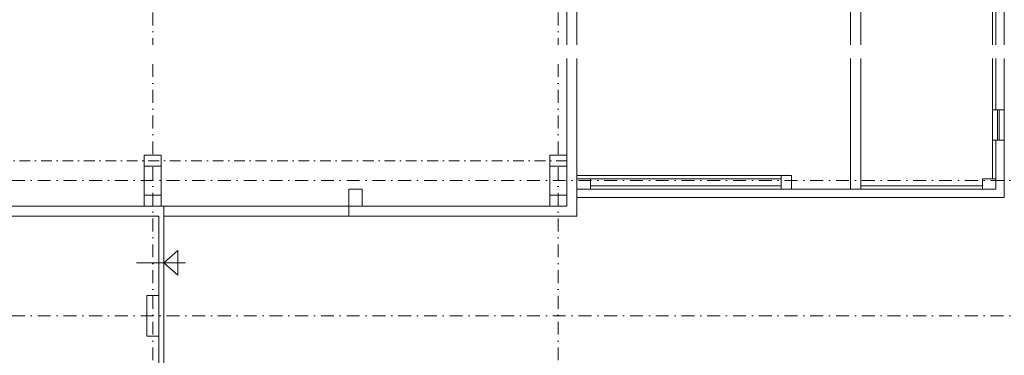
# Model space of a CAD drawing. Header units: millimetres. Extents: x -725694 to 4766210, y -2984614 to 2187451.
# Tile 187 of 256: x 434612 to 463750, y 22233 to 32162. Entities that reach past the tile are written whole.
import ezdxf
from ezdxf import colors
from ezdxf.entities.mleader import LeaderData, LeaderLine
from ezdxf.math import Vec2, Vec3

# ---------------------------------------------------------------- set-up
doc = ezdxf.new("R2010")
doc.units = ezdxf.units.MM
for name, pattern in [('CENTERX2', [101.6, 63.5, -12.7, 12.7, -12.7]), ('DASHDOT', [25.4, 12.7, -6.35, 0, -6.35]), ('ČERCHOVANÁ', [25.4, 12.7, -6.35, 0, -6.35])]:
    doc.linetypes.add(name, pattern=pattern)
for name, color, linetype, lineweight in [('A99_N_txt-popis-50 @ 200', 7, 'Continuous', 9), ('A99_S_kce-nad-vid', 7, 'DASHDOT', 5), ('A99_S_kce-pohl', 7, 'Continuous', 5), ('A99_S_kce-rez-sil', 7, 'Continuous', 15), ('A99_S_kce-rez-ten', 7, 'Continuous', 9), ('A99_S_osy', 7, 'CENTERX2', 5), ('A99_S_otvory', 7, 'Continuous', 5), ('A99_S_sloupy', 7, 'Continuous', 5)]:
    doc.layers.add(name, color=color, linetype=linetype, lineweight=lineweight)
doc.styles.add('A99_popis', font='isocpeur.ttf')

msp = doc.modelspace()

# ---------------------------------------------------------------- linework, layer by layer
at = {"layer": 'A99_S_kce-nad-vid', "linetype": 'ČERCHOVANÁ', "ltscale": 25}
msp.add_line((317750, 27990), (450800, 27990), dxfattribs=at)
at = {"layer": 'A99_S_kce-pohl'}
for p, q in [((463500, 29500), (463500, 34650)), ((463400, 28600), (463400, 29500)), ((463750, 28600), (463750, 29500)), ((463500, 27450), (463500, 28600)), ((451500, 27450), (457150, 27450)), ((451100, 27150), (451100, 26900)), ((451500, 27250), (457150, 27250)), ((459200, 27150), (459500, 27150)), ((459500, 27250), (459500, 27150)), ((459500, 27150), (463100, 27150))]:
    msp.add_line(p, q, dxfattribs=at)
at = {"layer": 'A99_S_kce-pohl', "ltscale": 2}
msp.add_line((451100, 27550), (451100, 27450), dxfattribs=at)
at = {"layer": 'A99_S_kce-rez-sil'}
for p, q in [((450800, 40900), (450800, 28150)), ((451100, 40900), (451100, 27550)), ((459200, 37850), (459200, 27150)), ((459500, 37850), (459500, 27250)), ((463750, 29500), (463750, 34650)), ((463400, 29500), (463400, 33150)), ((463400, 29500), (463750, 29500)), ((463400, 28600), (463750, 28600)), ((463400, 27450), (463400, 28600)), ((463750, 26900), (463750, 28600)), ((457150, 27550), (451100, 27550)), ((451100, 27150), (459200, 27150)), ((459500, 27250), (463100, 27250)), ((451100, 26900), (463750, 26900)), ((451100, 26900), (451100, 26350)), ((426040, 26650), (438800, 26650)), ((438875.5, 15200), (438875.5, 26650)), ((444350, 26650), (450300, 26650)), ((444350, 26650), (444350, 26350)), ((426040, 26350), (438725.5, 26350)), ((438725.5, 15200), (438725.5, 26350)), ((444350, 26350), (451100, 26350))]:
    msp.add_line(p, q, dxfattribs=at)
at = {"layer": 'A99_S_kce-rez-ten'}
for p, q in [((438875.5, 26650), (438800, 26650)), ((438875.5, 24972.1), (439291.3, 25337)), ((439291.3, 25337), (439291.3, 24972.1)), ((438064.1, 24972.1), (439516, 24972.1)), ((438875.5, 24972.1), (439291.3, 24607.1)), ((439291.3, 24607.1), (439291.3, 24972.1))]:
    msp.add_line(p, q, dxfattribs=at)
at = {"layer": 'A99_S_osy', "linetype": 'DASHDOT', "lineweight": 5, "ltscale": 30}
for p, q in [((438550, 100200), (438550, -5085)), ((487349.6, 27400), (296400, 27400)), ((487349.6, 23400), (296400, 23400))]:
    msp.add_line(p, q, dxfattribs=at)
msp.add_lwpolyline([(450550, 100200), (450550, -4850)], dxfattribs=at)
at = {"layer": 'A99_S_otvory'}
for p, q in [((463550, 29500), (463550, 28600)), ((463600, 29500), (463600, 28600)), ((438875.5, 26650), (444350, 26650)), ((438875.5, 26350), (444350, 26350))]:
    msp.add_line(p, q, dxfattribs=at)
at = {"layer": 'A99_S_sloupy', "ltscale": 2}
for p, q in [((463100, 27450), (463500, 27450)), ((463100, 27150), (463100, 27450)), ((463500, 27450), (463500, 27150)), ((463100, 27150), (463500, 27150))]:
    msp.add_line(p, q, dxfattribs=at)
at = {"layer": 'A99_S_sloupy', "linetype": 'Continuous', "ltscale": 2}
for points in [[(438800, 26650), (438300, 26650), (438300, 28150), (438800, 28150)], [(438800, 26650), (438300, 26650), (438300, 28150), (438800, 28150)], [(450800, 26650), (450300, 26650), (450300, 28150), (450800, 28150)], [(450800, 26650), (450300, 26650), (450300, 28150), (450800, 28150)]]:
    msp.add_lwpolyline(points, close=True, dxfattribs=at)
at = {"layer": 'A99_S_sloupy', "linetype": 'Continuous', "lineweight": 20, "ltscale": 2}
for points in [[(438300, 28150), (438800, 28150), (438800, 27830), (438300, 27830)], [(450300, 28150), (450800, 28150), (450800, 27830), (450300, 27830)], [(438300, 26970), (438800, 26970), (438800, 26650), (438300, 26650)], [(450300, 26970), (450800, 26970), (450800, 26650), (450300, 26650)], [(438375, 24000), (438725, 24000), (438725, 22800), (438375, 22800)]]:
    msp.add_lwpolyline(points, close=True, dxfattribs=at)
at = {"layer": 'A99_S_sloupy', "ltscale": 2}
for points in [[(451100, 27150), (451500, 27150), (451500, 27450), (451100, 27450)], [(457150, 27150), (457450, 27150), (457450, 27550), (457150, 27550)], [(444750, 27150), (444350, 27150), (444350, 26650), (444750, 26650)]]:
    msp.add_lwpolyline(points, close=True, dxfattribs=at)

# ---------------------------------------------------------------- next in the draw order: leaders
at = {"layer": 'A99_N_txt-popis-50 @ 200', "lineweight": 9}
ml = msp.add_multileader_mtext('Standard', dxfattribs=at)
ml.set_content('\\A1;{\\C256;vybourání oken a dozdění okenních otvorů}', color=1, style='A99_popis')
ml.set_leader_properties(color=256, linetype='ByLayer', lineweight=-1)
ml.build(insert=Vec2(0, 0))
ml.multileader.update_dxf_attribs({"dogleg_length": 3.23, "arrow_head_size": 200, "scale": 200})
ctx = ml.context
ctx.base_point, ctx.scale, ctx.char_height, ctx.arrow_head_size, ctx.landing_gap_size, ctx.plane_origin = Vec3(307010, 31215), 200, 400, 200, 250, Vec3(310050, 20369.2)
notes = []
notes.append((ctx, [(0, (1, 1, 0), (306365, 31215), (1, 0), 645, [(0, [(305550, 31215.2)], 0, [])])]))
ctx.mtext.insert, ctx.mtext.width, ctx.mtext.defined_height, ctx.mtext.flow_direction = Vec3(307260, 31415), 4425, 8.47, 5
ctx.mtext.has_bg_fill, ctx.mtext.bg_color, ctx.mtext.bg_scale_factor, ctx.mtext.bg_transparency, ctx.mtext.use_window_bg_color = 1, -1073741824, 1, 0, 1
for ctx, leaders in notes:
    for number, flags, end, landing, length, lines in leaders:
        leader = LeaderData()
        leader.index, (leader.has_last_leader_line, leader.has_dogleg_vector, leader.attachment_direction) = number, flags
        leader.last_leader_point, leader.dogleg_vector, leader.dogleg_length = Vec3(end), Vec3(landing), length
        for number, points, colour, breaks in lines:
            line = LeaderLine()
            line.index, line.vertices, line.color, line.breaks = number, Vec3.list(points), colors.encode_raw_color(colour), breaks
            leader.lines.append(line)
        ctx.leaders.append(leader)

doc.saveas('drawing.dxf')
